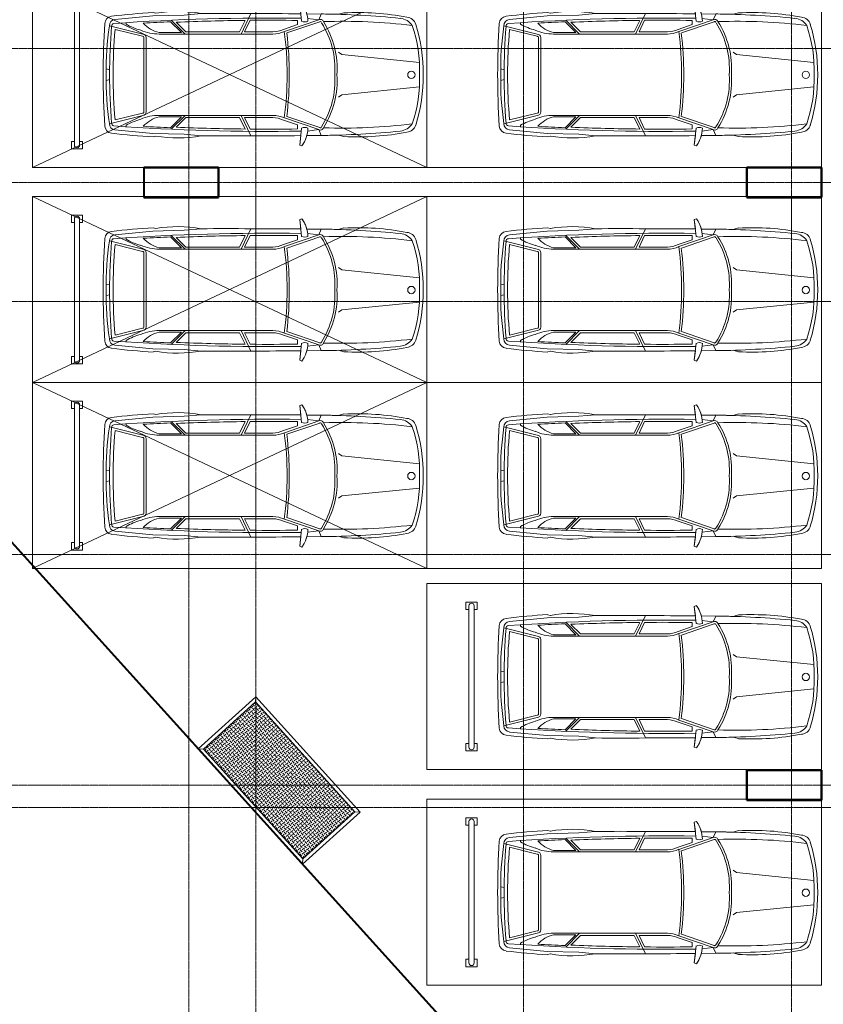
# Model space of a CAD drawing. Header units: millimetres. Extents: x 5617 to 106392, y -10603 to 59260.
# Tile 13 of 44: x 54306 to 65103, y 27054 to 40288. Entities that reach past the tile are written whole.
import ezdxf

# ---------------------------------------------------------------- set-up
doc = ezdxf.new("R2010")
doc.units = ezdxf.units.MM
doc.linetypes.add('ADSK_Линия сетки', pattern=[25, 20, -2.5, 0, -2.5])
doc.linetypes.add('Линия сетки', pattern=[25, 20, -2.5, 0, -2.5])
for name, color, linetype, lineweight in [('Каркас несущий', 7, 'Continuous', 18), ('Окна', 7, 'Continuous', 18), ('Оси', 7, 'Continuous', 9), ('Парковка', 7, 'Continuous', 18), ('Перекрытия', 7, 'Continuous', 18), ('Стены разрез', 7, 'Continuous', 40), ('Элементы узлов', 7, 'Continuous', 18)]:
    doc.layers.add(name, color=color, linetype=linetype, lineweight=lineweight)

# ---------------------------------------------------------------- blocks, each defined once
blk = doc.blocks.new('105_Приямок_C крышкой - 1000х2000-4589797-МКСС_LB02_-11_400__Кабельные конструкции_Лотки_3')
at = {"layer": 'Каркас несущий', "lineweight": 9, "true_color": 0xe4e4e4}
h = blk.add_hatch(dxfattribs=at)
h.set_pattern_fill('FP_3', color=254, style=0, pattern_type=2)
h.set_pattern_definition([(180, (-42.23, -380), (5e-14, 400), [40, -360]), (180, (-122.23, -380), (5e-14, 400), [40, -360]), (180, (-202.23, -380), (5e-14, 400), [40, -360]), (180, (-282.23, -380), (5e-14, 400), [40, -360]), (180, (-362.23, -380), (5e-14, 400), [37.766, -362.234]), (270, (-100, -360), (400, 2e-14), [40, -360]), (270, (-180, -360), (400, 2e-14), [40, -360]), (270, (-260, -360), (400, 2e-14), [40, -360]), (270, (-340, -360), (400, 2e-14), [40, -360]), (270, (-20, -360), (400, 2e-14), [40, -360]), (180, (0, -340), (5e-14, 400), [40, -360]), (180, (-80, -340), (5e-14, 400), [40, -360]), (180, (-160, -340), (5e-14, 400), [40, -360]), (180, (-240, -340), (5e-14, 400), [40, -360]), (180, (-320, -340), (5e-14, 400), [40, -360]), (270, (-57.77, -320), (400, 2e-14), [40, -360]), (270, (-137.77, -320), (400, 2e-14), [40, -360]), (270, (-217.77, -320), (400, 2e-14), [40, -360]), (270, (-297.77, -320), (400, 2e-14), [40, -360]), (270, (-377.77, -320), (400, 2e-14), [40, -360]), (180, (-42.23, -300), (5e-14, 400), [40, -360]), (180, (-122.23, -300), (5e-14, 400), [40, -360]), (180, (-202.23, -300), (5e-14, 400), [40, -360]), (180, (-282.23, -300), (5e-14, 400), [40, -360]), (180, (-362.23, -300), (5e-14, 400), [37.77, -362.23]), (270, (-100, -280), (400, 2e-14), [40, -360]), (270, (-180, -280), (400, 2e-14), [40, -360]), (270, (-260, -280), (400, 2e-14), [40, -360]), (270, (-340, -280), (400, 2e-14), [40, -360]), (270, (-20, -280), (400, 2e-14), [40, -360]), (180, (0, -260), (5e-14, 400), [40, -360]), (180, (-80, -260), (5e-14, 400), [40, -360]), (180, (-160, -260), (5e-14, 400), [40, -360]), (180, (-240, -260), (5e-14, 400), [40, -360]), (180, (-320, -260), (5e-14, 400), [40, -360]), (270, (-57.77, -240), (400, 2e-14), [40, -360]), (270, (-137.77, -240), (400, 2e-14), [40, -360]), (270, (-217.77, -240), (400, 2e-14), [40, -360]), (270, (-297.77, -240), (400, 2e-14), [40, -360]), (270, (-377.77, -240), (400, 2e-14), [40, -360]), (180, (-42.23, -220), (5e-14, 400), [40, -360]), (180, (-122.23, -220), (5e-14, 400), [40, -360]), (180, (-202.23, -220), (5e-14, 400), [40, -360]), (180, (-282.23, -220), (5e-14, 400), [40, -360]), (180, (-362.23, -220), (5e-14, 400), [37.77, -362.23]), (270, (-100, -200), (400, 2e-14), [40, -360]), (270, (-180, -200), (400, 2e-14), [40, -360]), (270, (-260, -200), (400, 2e-14), [40, -360]), (270, (-340, -200), (400, 2e-14), [40, -360]), (270, (-20, -200), (400, 2e-14), [40, -360]), (180, (0, -180), (5e-14, 400), [40, -360]), (180, (-80, -180), (5e-14, 400), [40, -360]), (180, (-160, -180), (5e-14, 400), [40, -360]), (180, (-240, -180), (5e-14, 400), [40, -360]), (180, (-320, -180), (5e-14, 400), [40, -360]), (270, (-57.77, -160), (400, 2e-14), [40, -360]), (270, (-137.77, -160), (400, 2e-14), [40, -360]), (270, (-217.77, -160), (400, 2e-14), [40, -360]), (270, (-297.77, -160), (400, 2e-14), [40, -360]), (270, (-377.77, -160), (400, 2e-14), [40, -360]), (180, (-42.23, -140), (5e-14, 400), [40, -360]), (180, (-122.23, -140), (5e-14, 400), [40, -360]), (180, (-202.23, -140), (5e-14, 400), [40, -360]), (180, (-282.23, -140), (5e-14, 400), [40, -360]), (180, (-362.23, -140), (5e-14, 400), [37.77, -362.23]), (270, (-100, -120), (400, 2e-14), [40, -360]), (270, (-180, -120), (400, 2e-14), [40, -360]), (270, (-260, -120), (400, 2e-14), [40, -360]), (270, (-340, -120), (400, 2e-14), [40, -360]), (270, (-20, -120), (400, 2e-14), [40, -360]), (180, (0, -100), (5e-14, 400), [40, -360]), (180, (-80, -100), (5e-14, 400), [40, -360]), (180, (-160, -100), (5e-14, 400), [40, -360]), (180, (-240, -100), (5e-14, 400), [40, -360]), (180, (-320, -100), (5e-14, 400), [40, -360]), (270, (-57.77, -80), (400, 2e-14), [40, -360]), (270, (-137.77, -80), (400, 2e-14), [40, -360]), (270, (-217.77, -80), (400, 2e-14), [40, -360]), (270, (-297.77, -80), (400, 2e-14), [40, -360]), (270, (-377.77, -80), (400, 2e-14), [40, -360]), (180, (-42.23, -60), (5e-14, 400), [40, -360]), (180, (-122.23, -60), (5e-14, 400), [40, -360]), (180, (-202.23, -60), (5e-14, 400), [40, -360]), (180, (-282.23, -60), (5e-14, 400), [40, -360]), (180, (-362.23, -60), (5e-14, 400), [37.77, -362.23]), (270, (-100, -40), (400, 2e-14), [40, -360]), (270, (-180, -40), (400, 2e-14), [40, -360]), (270, (-260, -40), (400, 2e-14), [40, -360]), (270, (-340, -40), (400, 2e-14), [40, -360]), (270, (-20, -40), (400, 2e-14), [40, -360]), (180, (0, -20), (5e-14, 400), [40, -360]), (180, (-80, -20), (5e-14, 400), [40, -360]), (180, (-160, -20), (5e-14, 400), [40, -360]), (180, (-240, -20), (5e-14, 400), [40, -360]), (180, (-320, -20), (5e-14, 400), [40, -360]), (270, (-57.77, 0), (400, 2e-14), [40, -360]), (270, (-137.77, 0), (400, 2e-14), [40, -360]), (270, (-217.77, 0), (400, 2e-14), [40, -360]), (270, (-297.77, 0), (400, 2e-14), [40, -360]), (270, (-377.77, 0), (400, 2e-14), [40, -360])])
h.paths.add_polyline_path([(995, -472.5), (995, 472.5), (-995, 472.5), (-995, -472.5)])
at = {"layer": 'Каркас несущий', "color": 254, "true_color": 0xcccccc}
for p, q in [((-995, 472.5), (-1045, 522.5)), ((995, 472.5), (1045, 522.5)), ((-995, -472.5), (-1043, -520.5)), ((995, -472.5), (1043, -520.5))]:
    blk.add_line(p, q, dxfattribs=at)
at = {"layer": 'Каркас несущий', "color": 254, "lineweight": 9, "true_color": 0xcccccc}
for p, q in [((995, 472.5), (-995, 472.5)), ((-995, 472.5), (-995, -472.5)), ((995, -472.5), (995, 472.5)), ((-995, -472.5), (995, -472.5))]:
    blk.add_line(p, q, dxfattribs=at)
at = {"layer": 'Окна', "color": 254, "true_color": 0xcccccc}
for p, q in [((-1045, -520.5), (-1045, 522.5)), ((-1045, 522.5), (1045, 522.5)), ((995, 472.5), (-995, 472.5)), ((-995, 472.5), (-995, -472.5)), ((995, 472.5), (995, -472.5)), ((1045, 522.5), (1045, -520.5)), ((-995, -472.5), (995, -472.5))]:
    blk.add_line(p, q, dxfattribs=at)
blk = doc.blocks.new('199_Парковочные места 3 класса и МГН - Средний класс-5604848-МКСС_LB02_-11_400__Кабельные конструкции_Лотки_3')
at = {"layer": 'Парковка', "color": 254, "true_color": 0xcccccc}
for p, q in [((0, -5300), (0, 0)), ((0, 0), (2500, 0)), ((2500, 0), (2500, -5300)), ((2500, -5300), (0, -5300))]:
    blk.add_line(p, q, dxfattribs=at)
at = {"layer": 'Элементы узлов', "color": 254, "true_color": 0xcccccc}
for p, q in [((984, -1142), (1090, -99)), ((1524, -1142), (1418, -99)), ((422, -1114), (442, -1185)), ((422, -1114), (442, -1185)), ((953, -1186), (984, -1142)), ((1555, -1186), (1524, -1142)), ((2085, -1114), (2065, -1185)), ((2065, -1185), (2085, -1114)), ((436, -1612), (438, -1418)), ((438, -1418), (436, -1612)), ((515, -1453), (438, -1418)), ((515, -1453), (497, -1605)), ((515, -1453), (673, -1914)), ((543, -1440), (693, -1881)), ((1965, -1440), (1814, -1881)), ((1992, -1453), (1835, -1914)), ((1992, -1453), (2070, -1418)), ((1992, -1453), (2011, -1605)), ((2072, -1612), (2070, -1418)), ((2072, -1612), (2070, -1418)), ((298, -1678), (308, -1707)), ((298, -1678), (308, -1707)), ((308, -1707), (536, -1683)), ((308, -1707), (435, -1693)), ((2200, -1707), (1972, -1683)), ((2072, -1693), (2200, -1707)), ((2210, -1678), (2200, -1707)), ((2200, -1707), (2210, -1678)), ((580, -1736), (525, -1736)), ((580, -1736), (645, -1925)), ((1927, -1736), (1863, -1925)), ((1927, -1736), (1983, -1736)), ((678, -2069), (678, -2449)), ((708, -2069), (708, -3598)), ((1800, -2069), (1800, -3598)), ((1830, -2069), (1830, -2449)), ((708, -2497), (432, -2363)), ((678, -2449), (523, -2374)), ((1800, -2497), (2076, -2363)), ((1830, -2449), (1984, -2374)), ((678, -2516), (524, -2441)), ((1830, -2516), (1984, -2441)), ((678, -2516), (678, -3237)), ((1830, -2516), (1830, -3237)), ((453, -3260), (432, -3033)), ((2054, -3260), (2076, -3033)), ((463, -3682), (453, -3260)), ((708, -3249), (522, -3435)), ((688, -3297), (542, -3443)), ((678, -3237), (549, -3366)), ((688, -3297), (688, -3598)), ((1800, -3249), (1986, -3435)), ((1820, -3297), (1820, -3598)), ((1820, -3297), (1966, -3443)), ((1830, -3237), (1959, -3366)), ((2045, -3682), (2054, -3260)), ((419, -3676), (428, -3642)), ((428, -3642), (419, -3676)), ((512, -4192), (463, -3682)), ((1996, -4192), (2045, -3682)), ((2088, -3676), (2079, -3642)), ((2088, -3676), (2079, -3642)), ((708, -3817), (596, -4265)), ((738, -3820), (646, -4189)), ((1254, -3771), (754, -3771)), ((1254, -3801), (754, -3801)), ((1254, -3771), (1754, -3771)), ((1254, -3801), (1754, -3801)), ((1770, -3820), (1862, -4189)), ((1800, -3817), (1912, -4265)), ((574, -4042), (555, -4042)), ((1933, -4042), (1953, -4042)), ((1188, -4261), (1177, -4307)), ((1320, -4261), (1331, -4307))]:
    blk.add_line(p, q, dxfattribs=at)
blk.add_circle((1256, -208), 49.6, dxfattribs=at)
for centre, radius, start, end in [((1254, -2377), 2329, 90.0001, 106.8716), ((1254, -2377), 2329, 90.0001, 106.8716), ((1178, -1869), 1772, 87.5536, 109.2869), ((1254, -2377), 2329, 73.1284, 89.9999), ((1254, -2377), 2329, 73.1284, 89.9999), ((1329, -1869), 1772, 70.7131, 92.4464), ((617, -279), 137, 106.8716, 175.0665), ((617, -279), 137, 106.8716, 175.0665), ((710, -376), 215, 123.1556, 174.2587), ((8358, -1141), 7822, 173.0609, 181.8195), ((1797, -376), 215, 5.7413, 56.8444), ((-5850, -1141), 7822, 358.1805, 6.9391), ((1890, -279), 137, 4.9335, 73.1284), ((1890, -279), 137, 4.9335, 73.1284), ((3991, -937), 3573, 169.195, 182.843), ((3991, -937), 3573, 169.195, 182.843), ((12318, -1543), 11881, 174.2587, 179.4003), ((-9810, -1543), 11881, 0.5997, 5.7413), ((-1483, -937), 3573, 357.157, 10.805), ((-1483, -937), 3573, 357.157, 10.805), ((12318, -1543), 11881, 178.2769, 179.4003), ((-9810, -1543), 11881, 0.5997, 1.7231), ((1172, -2380), 1175, 86.0181, 122.5623), ((1172, -2380), 1145, 85.9136, 122.5623), ((1335, -2380), 1175, 57.4377, 93.9819), ((1335, -2380), 1145, 57.2304, 94.0864), ((555, -1432), 44.9, 110.1373, 207.9235), ((555, -1432), 14.9, 110.1373, 214.6567), ((1953, -1432), 14.9, 325.3433, 79.1758), ((1953, -1432), 44.9, 332.0765, 69.8627), ((546, -2020), 422, 91.3449, 125.9666), ((546, -2020), 422, 105.0802, 125.9666), ((122295, -2694), 121864, 179.52958, 180.15962), ((122295, -2694), 121864, 179.52958, 180.15962), ((30000, -2118), 29508, 179.1634, 184.0543), ((444, -1640), 101, 335.1844, 24.8156), ((-27492, -2118), 29508, 355.9457, 0.8366), ((2064, -1640), 101, 155.1844, 204.8156), ((1962, -2020), 422, 54.0334, 88.6551), ((1962, -2020), 422, 54.0334, 74.9198), ((-119787, -2694), 121864, 359.84038, 0.47042), ((-119787, -2694), 121864, 359.84038, 0.47042), ((30000, -2118), 29478, 179.2582, 180.4979), ((1254, -6445), 4597, 82.9964, 97.0033), ((-27492, -2118), 29478, 359.5021, 0.7418), ((308, -2078), 370, 1.3171, 24.386), ((1254, -6445), 4567, 82.6909, 97.3089), ((308, -2078), 400, 1.2667, 24.1731), ((2200, -2078), 400, 155.8269, 178.7333), ((2200, -2078), 370, 155.614, 178.6829), ((30000, -2118), 29478, 180.6284, 182.4261), ((-27492, -2118), 29478, 357.5739, 359.3716), ((2198, -3346), 1794, 169.9492, 189.4665), ((2198, -3346), 1794, 169.9492, 189.4665), ((310, -3346), 1794, 350.5335, 10.0508), ((310, -3346), 1794, 350.5335, 10.0508), ((30000, -2118), 29488, 182.5757, 183.2896), ((-27492, -2118), 29488, 356.7104, 357.4243), ((9206, -3182), 8801, 183.2167, 186.8835), ((9206, -3182), 8801, 183.2167, 186.8835), ((270, -3492), 431, 312.4417, 345.7397), ((104, -3598), 603, 335.9999, 0.0001), ((2403, -3598), 603, 179.9999, 204.0001), ((2238, -3492), 431, 194.2603, 227.5583), ((-6698, -3182), 8801, 353.1165, 356.7833), ((-6698, -3182), 8801, 353.1165, 356.7833), ((754, -3817), 46.1, 90, 180), ((754, -3817), 16.1, 90, 189.7873), ((1754, -3817), 46.1, 0, 90), ((1754, -3817), 16.1, 350.2127, 90), ((-103, -3648), 783, 329.8554, 345.5814), ((2611, -3648), 783, 194.4186, 210.1446), ((593, -4184), 81.1, 185.6929, 272.4229), ((600, -4202), 33.8, 184.0543, 277.095), ((1254, 2689), 6905, 264.9489, 275.0511), ((1908, -4202), 33.8, 262.905, 355.9457), ((1915, -4184), 81.1, 267.5771, 354.3071), ((571, -4224), 103, 186.8835, 266.3593), ((571, -4224), 103, 186.8835, 266.3593), ((1250, 6442), 10791, 266.3593, 270.0213), ((1250, 6442), 10791, 266.3593, 270.0213), ((1185, -180), 4128, 261.7908, 270.9499), ((1254, 3792), 8054, 265.3719, 274.6281), ((1322, -180), 4128, 269.0501, 278.2092), ((1258, 6442), 10791, 269.9787, 273.6407), ((1258, 6442), 10791, 269.9787, 273.6407), ((1937, -4224), 103, 273.6407, 353.1165), ((1937, -4224), 103, 273.6407, 353.1165)]:
    blk.add_arc(centre, radius, start, end, dxfattribs=at)
blk = doc.blocks.new('199_Парковочные места 3 класса и МГН - Средний класс-5604846-МКСС_LB02_-11_400__Кабельные конструкции_Лотки_3')
at = {"layer": 'Парковка', "color": 254, "true_color": 0xcccccc}
for p, q in [((0, -5300), (0, 0)), ((0, 0), (2500, 0)), ((2500, 0), (2500, -5300)), ((250, -4625), (250, -4775)), ((250, -4625), (350, -4625)), ((350, -4625), (350, -4665)), ((2150, -4625), (2150, -4665)), ((2150, -4625), (2250, -4625)), ((2250, -4625), (2250, -4775)), ((300, -4665), (2200, -4665)), ((300, -4735), (2200, -4735)), ((350, -4735), (350, -4775)), ((2150, -4735), (2150, -4775)), ((250, -4775), (350, -4775)), ((2150, -4775), (2250, -4775)), ((2500, -5300), (0, -5300))]:
    blk.add_line(p, q, dxfattribs=at)
for centre, start, end in [((300, -4700), 90, 270), ((2200, -4700), 270, 90)]:
    blk.add_arc(centre, 35, start, end, dxfattribs=at)
at = {"layer": 'Элементы узлов', "color": 254, "true_color": 0xcccccc}
for p, q in [((984, -1142), (1090, -99)), ((1524, -1142), (1418, -99)), ((422, -1114), (442, -1185)), ((422, -1114), (442, -1185)), ((953, -1186), (984, -1142)), ((1555, -1186), (1524, -1142)), ((2085, -1114), (2065, -1185)), ((2065, -1185), (2085, -1114)), ((436, -1612), (438, -1418)), ((438, -1418), (436, -1612)), ((515, -1453), (438, -1418)), ((515, -1453), (497, -1605)), ((515, -1453), (673, -1914)), ((543, -1440), (693, -1881)), ((1965, -1440), (1814, -1881)), ((1992, -1453), (1835, -1914)), ((1992, -1453), (2070, -1418)), ((1992, -1453), (2011, -1605)), ((2072, -1612), (2070, -1418)), ((2072, -1612), (2070, -1418)), ((298, -1678), (308, -1707)), ((298, -1678), (308, -1707)), ((308, -1707), (536, -1683)), ((308, -1707), (435, -1693)), ((2200, -1707), (1972, -1683)), ((2072, -1693), (2200, -1707)), ((2210, -1678), (2200, -1707)), ((2200, -1707), (2210, -1678)), ((580, -1736), (525, -1736)), ((580, -1736), (645, -1925)), ((1927, -1736), (1863, -1925)), ((1927, -1736), (1983, -1736)), ((678, -2069), (678, -2449)), ((708, -2069), (708, -3598)), ((1800, -2069), (1800, -3598)), ((1830, -2069), (1830, -2449)), ((708, -2497), (432, -2363)), ((678, -2449), (523, -2374)), ((1800, -2497), (2076, -2363)), ((1830, -2449), (1984, -2374)), ((678, -2516), (524, -2441)), ((1830, -2516), (1984, -2441)), ((678, -2516), (678, -3237)), ((1830, -2516), (1830, -3237)), ((453, -3260), (432, -3033)), ((2054, -3260), (2076, -3033)), ((463, -3682), (453, -3260)), ((708, -3249), (522, -3435)), ((688, -3297), (542, -3443)), ((678, -3237), (549, -3366)), ((688, -3297), (688, -3598)), ((1800, -3249), (1986, -3435)), ((1820, -3297), (1820, -3598)), ((1820, -3297), (1966, -3443)), ((1830, -3237), (1959, -3366)), ((2045, -3682), (2054, -3260)), ((419, -3676), (428, -3642)), ((428, -3642), (419, -3676)), ((512, -4192), (463, -3682)), ((1996, -4192), (2045, -3682)), ((2088, -3676), (2079, -3642)), ((2088, -3676), (2079, -3642)), ((708, -3817), (596, -4265)), ((738, -3820), (646, -4189)), ((1254, -3771), (754, -3771)), ((1254, -3801), (754, -3801)), ((1254, -3771), (1754, -3771)), ((1254, -3801), (1754, -3801)), ((1770, -3820), (1862, -4189)), ((1800, -3817), (1912, -4265)), ((574, -4042), (555, -4042)), ((1933, -4042), (1953, -4042)), ((1188, -4261), (1177, -4307)), ((1320, -4261), (1331, -4307))]:
    blk.add_line(p, q, dxfattribs=at)
blk.add_circle((1256, -208), 49.6, dxfattribs=at)
for centre, radius, start, end in [((1254, -2377), 2329, 90.0001, 106.8716), ((1254, -2377), 2329, 90.0001, 106.8716), ((1178, -1869), 1772, 87.5536, 109.2869), ((1254, -2377), 2329, 73.1284, 89.9999), ((1254, -2377), 2329, 73.1284, 89.9999), ((1329, -1869), 1772, 70.7131, 92.4464), ((617, -279), 137, 106.8716, 175.0665), ((617, -279), 137, 106.8716, 175.0665), ((710, -376), 215, 123.1556, 174.2587), ((8358, -1141), 7822, 173.0609, 181.8195), ((1797, -376), 215, 5.7413, 56.8444), ((-5850, -1141), 7822, 358.1805, 6.9391), ((1890, -279), 137, 4.9335, 73.1284), ((1890, -279), 137, 4.9335, 73.1284), ((3991, -937), 3573, 169.195, 182.843), ((3991, -937), 3573, 169.195, 182.843), ((12318, -1543), 11881, 174.2587, 179.4003), ((-9810, -1543), 11881, 0.5997, 5.7413), ((-1483, -937), 3573, 357.157, 10.805), ((-1483, -937), 3573, 357.157, 10.805), ((12318, -1543), 11881, 178.2769, 179.4003), ((-9810, -1543), 11881, 0.5997, 1.7231), ((1172, -2380), 1175, 86.0181, 122.5623), ((1172, -2380), 1145, 85.9136, 122.5623), ((1335, -2380), 1175, 57.4377, 93.9819), ((1335, -2380), 1145, 57.2304, 94.0864), ((555, -1432), 44.9, 110.1373, 207.9235), ((555, -1432), 14.9, 110.1373, 214.6567), ((1953, -1432), 14.9, 325.3433, 79.1758), ((1953, -1432), 44.9, 332.0765, 69.8627), ((546, -2020), 422, 91.3449, 125.9666), ((546, -2020), 422, 105.0802, 125.9666), ((122295, -2694), 121864, 179.52958, 180.15962), ((122295, -2694), 121864, 179.52958, 180.15962), ((30000, -2118), 29508, 179.1634, 184.0543), ((444, -1640), 101, 335.1844, 24.8156), ((-27492, -2118), 29508, 355.9457, 0.8366), ((2064, -1640), 101, 155.1844, 204.8156), ((1962, -2020), 422, 54.0334, 88.6551), ((1962, -2020), 422, 54.0334, 74.9198), ((-119787, -2694), 121864, 359.84038, 0.47042), ((-119787, -2694), 121864, 359.84038, 0.47042), ((30000, -2118), 29478, 179.2582, 180.4979), ((1254, -6445), 4597, 82.9964, 97.0033), ((-27492, -2118), 29478, 359.5021, 0.7418), ((308, -2078), 370, 1.3171, 24.386), ((1254, -6445), 4567, 82.6909, 97.3089), ((308, -2078), 400, 1.2667, 24.1731), ((2200, -2078), 400, 155.8269, 178.7333), ((2200, -2078), 370, 155.614, 178.6829), ((30000, -2118), 29478, 180.6284, 182.4261), ((-27492, -2118), 29478, 357.5739, 359.3716), ((2198, -3346), 1794, 169.9492, 189.4665), ((2198, -3346), 1794, 169.9492, 189.4665), ((310, -3346), 1794, 350.5335, 10.0508), ((310, -3346), 1794, 350.5335, 10.0508), ((30000, -2118), 29488, 182.5757, 183.2896), ((-27492, -2118), 29488, 356.7104, 357.4243), ((9206, -3182), 8801, 183.2167, 186.8835), ((9206, -3182), 8801, 183.2167, 186.8835), ((270, -3492), 431, 312.4417, 345.7397), ((104, -3598), 603, 335.9999, 0.0001), ((2403, -3598), 603, 179.9999, 204.0001), ((2238, -3492), 431, 194.2603, 227.5583), ((-6698, -3182), 8801, 353.1165, 356.7833), ((-6698, -3182), 8801, 353.1165, 356.7833), ((754, -3817), 46.1, 90, 180), ((754, -3817), 16.1, 90, 189.7873), ((1754, -3817), 46.1, 0, 90), ((1754, -3817), 16.1, 350.2127, 90), ((-103, -3648), 783, 329.8554, 345.5814), ((2611, -3648), 783, 194.4186, 210.1446), ((593, -4184), 81.1, 185.6929, 272.4229), ((600, -4202), 33.8, 184.0543, 277.095), ((1254, 2689), 6905, 264.9489, 275.0511), ((1908, -4202), 33.8, 262.905, 355.9457), ((1915, -4184), 81.1, 267.5771, 354.3071), ((571, -4224), 103, 186.8835, 266.3593), ((571, -4224), 103, 186.8835, 266.3593), ((1250, 6442), 10791, 266.3593, 270.0213), ((1250, 6442), 10791, 266.3593, 270.0213), ((1185, -180), 4128, 261.7908, 270.9499), ((1254, 3792), 8054, 265.3719, 274.6281), ((1322, -180), 4128, 269.0501, 278.2092), ((1258, 6442), 10791, 269.9787, 273.6407), ((1258, 6442), 10791, 269.9787, 273.6407), ((1937, -4224), 103, 273.6407, 353.1165), ((1937, -4224), 103, 273.6407, 353.1165)]:
    blk.add_arc(centre, radius, start, end, dxfattribs=at)
blk = doc.blocks.new('199_Парковочные места 3 класса и МГН - Средний класс-5604847-МКСС_LB02_-11_400__Кабельные конструкции_Лотки_3')
at = {"layer": 'Парковка', "color": 254, "true_color": 0xcccccc}
for p, q in [((0, -5300), (2500, 0)), ((0, 0), (2500, -5300)), ((0, -5300), (0, 0)), ((0, 0), (2500, 0)), ((2500, 0), (2500, -5300)), ((250, -4625), (250, -4775)), ((250, -4625), (350, -4625)), ((350, -4625), (350, -4665)), ((2150, -4625), (2150, -4665)), ((2150, -4625), (2250, -4625)), ((2250, -4625), (2250, -4775)), ((300, -4665), (2200, -4665)), ((300, -4735), (2200, -4735)), ((350, -4735), (350, -4775)), ((2150, -4735), (2150, -4775)), ((250, -4775), (350, -4775)), ((2150, -4775), (2250, -4775)), ((2500, -5300), (0, -5300))]:
    blk.add_line(p, q, dxfattribs=at)
for centre, start, end in [((300, -4700), 90, 270), ((2200, -4700), 270, 90)]:
    blk.add_arc(centre, 35, start, end, dxfattribs=at)
at = {"layer": 'Элементы узлов', "color": 254, "true_color": 0xcccccc}
for p, q in [((984, -1142), (1090, -99)), ((1524, -1142), (1418, -99)), ((422, -1114), (442, -1185)), ((422, -1114), (442, -1185)), ((953, -1186), (984, -1142)), ((1555, -1186), (1524, -1142)), ((2085, -1114), (2065, -1185)), ((2065, -1185), (2085, -1114)), ((436, -1612), (438, -1418)), ((438, -1418), (436, -1612)), ((515, -1453), (438, -1418)), ((515, -1453), (497, -1605)), ((515, -1453), (673, -1914)), ((543, -1440), (693, -1881)), ((1965, -1440), (1814, -1881)), ((1992, -1453), (1835, -1914)), ((1992, -1453), (2070, -1418)), ((1992, -1453), (2011, -1605)), ((2072, -1612), (2070, -1418)), ((2072, -1612), (2070, -1418)), ((298, -1678), (308, -1707)), ((298, -1678), (308, -1707)), ((308, -1707), (536, -1683)), ((308, -1707), (435, -1693)), ((2200, -1707), (1972, -1683)), ((2072, -1693), (2200, -1707)), ((2210, -1678), (2200, -1707)), ((2200, -1707), (2210, -1678)), ((580, -1736), (525, -1736)), ((580, -1736), (645, -1925)), ((1927, -1736), (1863, -1925)), ((1927, -1736), (1983, -1736)), ((678, -2069), (678, -2449)), ((708, -2069), (708, -3598)), ((1800, -2069), (1800, -3598)), ((1830, -2069), (1830, -2449)), ((708, -2497), (432, -2363)), ((678, -2449), (523, -2374)), ((1800, -2497), (2076, -2363)), ((1830, -2449), (1984, -2374)), ((678, -2516), (524, -2441)), ((1830, -2516), (1984, -2441)), ((678, -2516), (678, -3237)), ((1830, -2516), (1830, -3237)), ((453, -3260), (432, -3033)), ((2054, -3260), (2076, -3033)), ((463, -3682), (453, -3260)), ((708, -3249), (522, -3435)), ((688, -3297), (542, -3443)), ((678, -3237), (549, -3366)), ((688, -3297), (688, -3598)), ((1800, -3249), (1986, -3435)), ((1820, -3297), (1820, -3598)), ((1820, -3297), (1966, -3443)), ((1830, -3237), (1959, -3366)), ((2045, -3682), (2054, -3260)), ((419, -3676), (428, -3642)), ((428, -3642), (419, -3676)), ((512, -4192), (463, -3682)), ((1996, -4192), (2045, -3682)), ((2088, -3676), (2079, -3642)), ((2088, -3676), (2079, -3642)), ((708, -3817), (596, -4265)), ((738, -3820), (646, -4189)), ((1254, -3771), (754, -3771)), ((1254, -3801), (754, -3801)), ((1254, -3771), (1754, -3771)), ((1254, -3801), (1754, -3801)), ((1770, -3820), (1862, -4189)), ((1800, -3817), (1912, -4265)), ((574, -4042), (555, -4042)), ((1933, -4042), (1953, -4042)), ((1188, -4261), (1177, -4307)), ((1320, -4261), (1331, -4307))]:
    blk.add_line(p, q, dxfattribs=at)
blk.add_circle((1256, -208), 49.6, dxfattribs=at)
for centre, radius, start, end in [((1254, -2377), 2329, 90.0001, 106.8716), ((1254, -2377), 2329, 90.0001, 106.8716), ((1178, -1869), 1772, 87.5536, 109.2869), ((1254, -2377), 2329, 73.1284, 89.9999), ((1254, -2377), 2329, 73.1284, 89.9999), ((1329, -1869), 1772, 70.7131, 92.4464), ((617, -279), 137, 106.8716, 175.0665), ((617, -279), 137, 106.8716, 175.0665), ((710, -376), 215, 123.1556, 174.2587), ((8358, -1141), 7822, 173.0609, 181.8195), ((1797, -376), 215, 5.7413, 56.8444), ((-5850, -1141), 7822, 358.1805, 6.9391), ((1890, -279), 137, 4.9335, 73.1284), ((1890, -279), 137, 4.9335, 73.1284), ((3991, -937), 3573, 169.195, 182.843), ((3991, -937), 3573, 169.195, 182.843), ((12318, -1543), 11881, 174.2587, 179.4003), ((-9810, -1543), 11881, 0.5997, 5.7413), ((-1483, -937), 3573, 357.157, 10.805), ((-1483, -937), 3573, 357.157, 10.805), ((12318, -1543), 11881, 178.2769, 179.4003), ((-9810, -1543), 11881, 0.5997, 1.7231), ((1172, -2380), 1175, 86.0181, 122.5623), ((1172, -2380), 1145, 85.9136, 122.5623), ((1335, -2380), 1175, 57.4377, 93.9819), ((1335, -2380), 1145, 57.2304, 94.0864), ((555, -1432), 44.9, 110.1373, 207.9235), ((555, -1432), 14.9, 110.1373, 214.6567), ((1953, -1432), 14.9, 325.3433, 79.1758), ((1953, -1432), 44.9, 332.0765, 69.8627), ((546, -2020), 422, 91.3449, 125.9666), ((546, -2020), 422, 105.0802, 125.9666), ((122295, -2694), 121864, 179.52958, 180.15962), ((122295, -2694), 121864, 179.52958, 180.15962), ((30000, -2118), 29508, 179.1634, 184.0543), ((444, -1640), 101, 335.1844, 24.8156), ((-27492, -2118), 29508, 355.9457, 0.8366), ((2064, -1640), 101, 155.1844, 204.8156), ((1962, -2020), 422, 54.0334, 88.6551), ((1962, -2020), 422, 54.0334, 74.9198), ((-119787, -2694), 121864, 359.84038, 0.47042), ((-119787, -2694), 121864, 359.84038, 0.47042), ((30000, -2118), 29478, 179.2582, 180.4979), ((1254, -6445), 4597, 82.9964, 97.0033), ((-27492, -2118), 29478, 359.5021, 0.7418), ((308, -2078), 370, 1.3171, 24.386), ((1254, -6445), 4567, 82.6909, 97.3089), ((308, -2078), 400, 1.2667, 24.1731), ((2200, -2078), 400, 155.8269, 178.7333), ((2200, -2078), 370, 155.614, 178.6829), ((30000, -2118), 29478, 180.6284, 182.4261), ((-27492, -2118), 29478, 357.5739, 359.3716), ((2198, -3346), 1794, 169.9492, 189.4665), ((2198, -3346), 1794, 169.9492, 189.4665), ((310, -3346), 1794, 350.5335, 10.0508), ((310, -3346), 1794, 350.5335, 10.0508), ((30000, -2118), 29488, 182.5757, 183.2896), ((-27492, -2118), 29488, 356.7104, 357.4243), ((9206, -3182), 8801, 183.2167, 186.8835), ((9206, -3182), 8801, 183.2167, 186.8835), ((270, -3492), 431, 312.4417, 345.7397), ((104, -3598), 603, 335.9999, 0.0001), ((2403, -3598), 603, 179.9999, 204.0001), ((2238, -3492), 431, 194.2603, 227.5583), ((-6698, -3182), 8801, 353.1165, 356.7833), ((-6698, -3182), 8801, 353.1165, 356.7833), ((754, -3817), 46.1, 90, 180), ((754, -3817), 16.1, 90, 189.7873), ((1754, -3817), 46.1, 0, 90), ((1754, -3817), 16.1, 350.2127, 90), ((-103, -3648), 783, 329.8554, 345.5814), ((2611, -3648), 783, 194.4186, 210.1446), ((593, -4184), 81.1, 185.6929, 272.4229), ((600, -4202), 33.8, 184.0543, 277.095), ((1254, 2689), 6905, 264.9489, 275.0511), ((1908, -4202), 33.8, 262.905, 355.9457), ((1915, -4184), 81.1, 267.5771, 354.3071), ((571, -4224), 103, 186.8835, 266.3593), ((571, -4224), 103, 186.8835, 266.3593), ((1250, 6442), 10791, 266.3593, 270.0213), ((1250, 6442), 10791, 266.3593, 270.0213), ((1185, -180), 4128, 261.7908, 270.9499), ((1254, 3792), 8054, 265.3719, 274.6281), ((1322, -180), 4128, 269.0501, 278.2092), ((1258, 6442), 10791, 269.9787, 273.6407), ((1258, 6442), 10791, 269.9787, 273.6407), ((1937, -4224), 103, 273.6407, 353.1165), ((1937, -4224), 103, 273.6407, 353.1165)]:
    blk.add_arc(centre, radius, start, end, dxfattribs=at)
blk = doc.blocks.new('199_Парковочные места 3 класса и МГН - Средний класс-V14-МКСС_LB02_-11_400__Кабельные конструкции_Лотки_3')
at = {"layer": 'Парковка', "color": 254, "true_color": 0xcccccc}
for p, q in [((0, -5300), (2500, 0)), ((0, 0), (2486, -5270)), ((0, -5300), (0, 0)), ((0, 0), (2500, 0)), ((2500, 0), (2500, -5258)), ((250, -4625), (250, -4775)), ((250, -4625), (350, -4625)), ((350, -4625), (350, -4665)), ((2150, -4625), (2150, -4665)), ((2150, -4625), (2250, -4625)), ((2250, -4625), (2250, -4775)), ((300, -4665), (2200, -4665)), ((300, -4735), (2200, -4735)), ((350, -4735), (350, -4775)), ((2150, -4735), (2150, -4775)), ((250, -4775), (350, -4775)), ((2150, -4775), (2250, -4775)), ((2487, -5272), (2500, -5300)), ((2500, -5260), (2500, -5300)), ((2453, -5300), (0, -5300)), ((2500, -5300), (2456, -5300))]:
    blk.add_line(p, q, dxfattribs=at)
for centre, start, end in [((300, -4700), 90, 270), ((2200, -4700), 270, 90)]:
    blk.add_arc(centre, 35, start, end, dxfattribs=at)
at = {"layer": 'Элементы узлов', "color": 254, "true_color": 0xcccccc}
for p, q in [((984, -1142), (1090, -99)), ((1524, -1142), (1418, -99)), ((422, -1114), (442, -1185)), ((422, -1114), (442, -1185)), ((953, -1186), (984, -1142)), ((1555, -1186), (1524, -1142)), ((2085, -1114), (2065, -1185)), ((2065, -1185), (2085, -1114)), ((436, -1612), (438, -1418)), ((438, -1418), (436, -1612)), ((515, -1453), (438, -1418)), ((515, -1453), (497, -1605)), ((515, -1453), (673, -1914)), ((543, -1440), (693, -1881)), ((1965, -1440), (1814, -1881)), ((1992, -1453), (1835, -1914)), ((1992, -1453), (2070, -1418)), ((1992, -1453), (2011, -1605)), ((2072, -1612), (2070, -1418)), ((2072, -1612), (2070, -1418)), ((298, -1678), (308, -1707)), ((298, -1678), (308, -1707)), ((308, -1707), (536, -1683)), ((308, -1707), (435, -1693)), ((2200, -1707), (1972, -1683)), ((2072, -1693), (2200, -1707)), ((2210, -1678), (2200, -1707)), ((2200, -1707), (2210, -1678)), ((580, -1736), (525, -1736)), ((580, -1736), (645, -1925)), ((1927, -1736), (1863, -1925)), ((1927, -1736), (1983, -1736)), ((678, -2069), (678, -2449)), ((708, -2069), (708, -3598)), ((1800, -2069), (1800, -3598)), ((1830, -2069), (1830, -2449)), ((708, -2497), (432, -2363)), ((678, -2449), (523, -2374)), ((1800, -2497), (2076, -2363)), ((1830, -2449), (1984, -2374)), ((678, -2516), (524, -2441)), ((1830, -2516), (1984, -2441)), ((678, -2516), (678, -3237)), ((1830, -2516), (1830, -3237)), ((453, -3260), (432, -3033)), ((2054, -3260), (2076, -3033)), ((463, -3682), (453, -3260)), ((708, -3249), (522, -3435)), ((688, -3297), (542, -3443)), ((678, -3237), (549, -3366)), ((688, -3297), (688, -3598)), ((1800, -3249), (1986, -3435)), ((1820, -3297), (1820, -3598)), ((1820, -3297), (1966, -3443)), ((1830, -3237), (1959, -3366)), ((2045, -3682), (2054, -3260)), ((419, -3676), (428, -3642)), ((428, -3642), (419, -3676)), ((512, -4192), (463, -3682)), ((1996, -4192), (2045, -3682)), ((2088, -3676), (2079, -3642)), ((2088, -3676), (2079, -3642)), ((708, -3817), (596, -4265)), ((738, -3820), (646, -4189)), ((1254, -3771), (754, -3771)), ((1254, -3801), (754, -3801)), ((1254, -3771), (1754, -3771)), ((1254, -3801), (1754, -3801)), ((1770, -3820), (1862, -4189)), ((1800, -3817), (1912, -4265)), ((574, -4042), (555, -4042)), ((1933, -4042), (1953, -4042)), ((1188, -4261), (1177, -4307)), ((1320, -4261), (1331, -4307))]:
    blk.add_line(p, q, dxfattribs=at)
blk.add_circle((1256, -208), 49.6, dxfattribs=at)
for centre, radius, start, end in [((1254, -2377), 2329, 90.0001, 106.8716), ((1254, -2377), 2329, 90.0001, 106.8716), ((1178, -1869), 1772, 87.5536, 109.2869), ((1254, -2377), 2329, 73.1284, 89.9999), ((1254, -2377), 2329, 73.1284, 89.9999), ((1329, -1869), 1772, 70.7131, 92.4464), ((617, -279), 137, 106.8716, 175.0665), ((617, -279), 137, 106.8716, 175.0665), ((710, -376), 215, 123.1556, 174.2587), ((8358, -1141), 7822, 173.0609, 181.8195), ((1797, -376), 215, 5.7413, 56.8444), ((-5850, -1141), 7822, 358.1805, 6.9391), ((1890, -279), 137, 4.9335, 73.1284), ((1890, -279), 137, 4.9335, 73.1284), ((3991, -937), 3573, 169.195, 182.843), ((3991, -937), 3573, 169.195, 182.843), ((12318, -1543), 11881, 174.2587, 179.4003), ((-9810, -1543), 11881, 0.5997, 5.7413), ((-1483, -937), 3573, 357.157, 10.805), ((-1483, -937), 3573, 357.157, 10.805), ((12318, -1543), 11881, 178.2769, 179.4003), ((-9810, -1543), 11881, 0.5997, 1.7231), ((1172, -2380), 1175, 86.0181, 122.5623), ((1172, -2380), 1145, 85.9136, 122.5623), ((1335, -2380), 1175, 57.4377, 93.9819), ((1335, -2380), 1145, 57.2304, 94.0864), ((555, -1432), 44.9, 110.1373, 207.9235), ((555, -1432), 14.9, 110.1373, 214.6567), ((1953, -1432), 14.9, 325.3433, 79.1758), ((1953, -1432), 44.9, 332.0765, 69.8627), ((546, -2020), 422, 91.3449, 125.9666), ((546, -2020), 422, 105.0802, 125.9666), ((122295, -2694), 121864, 179.52958, 180.15962), ((122295, -2694), 121864, 179.52958, 180.15962), ((30000, -2118), 29508, 179.1634, 184.0543), ((444, -1640), 101, 335.1844, 24.8156), ((-27492, -2118), 29508, 355.9457, 0.8366), ((2064, -1640), 101, 155.1844, 204.8156), ((1962, -2020), 422, 54.0334, 88.6551), ((1962, -2020), 422, 54.0334, 74.9198), ((-119787, -2694), 121864, 359.84038, 0.47042), ((-119787, -2694), 121864, 359.84038, 0.47042), ((30000, -2118), 29478, 179.2582, 180.4979), ((1254, -6445), 4597, 82.9964, 97.0033), ((-27492, -2118), 29478, 359.5021, 0.7418), ((308, -2078), 370, 1.3171, 24.386), ((1254, -6445), 4567, 82.6909, 97.3089), ((308, -2078), 400, 1.2667, 24.1731), ((2200, -2078), 400, 155.8269, 178.7333), ((2200, -2078), 370, 155.614, 178.6829), ((30000, -2118), 29478, 180.6284, 182.4261), ((-27492, -2118), 29478, 357.5739, 359.3716), ((2198, -3346), 1794, 169.9492, 189.4665), ((2198, -3346), 1794, 169.9492, 189.4665), ((310, -3346), 1794, 350.5335, 10.0508), ((310, -3346), 1794, 350.5335, 10.0508), ((30000, -2118), 29488, 182.5757, 183.2896), ((-27492, -2118), 29488, 356.7104, 357.4243), ((9206, -3182), 8801, 183.2167, 186.8835), ((9206, -3182), 8801, 183.2167, 186.8835), ((270, -3492), 431, 312.4417, 345.7397), ((104, -3598), 603, 335.9999, 0.0001), ((2403, -3598), 603, 179.9999, 204.0001), ((2238, -3492), 431, 194.2603, 227.5583), ((-6698, -3182), 8801, 353.1165, 356.7833), ((-6698, -3182), 8801, 353.1165, 356.7833), ((754, -3817), 46.1, 90, 180), ((754, -3817), 16.1, 90, 189.7873), ((1754, -3817), 46.1, 0, 90), ((1754, -3817), 16.1, 350.2127, 90), ((-103, -3648), 783, 329.8554, 345.5814), ((2611, -3648), 783, 194.4186, 210.1446), ((593, -4184), 81.1, 185.6929, 272.4229), ((600, -4202), 33.8, 184.0543, 277.095), ((1254, 2689), 6905, 264.9489, 275.0511), ((1908, -4202), 33.8, 262.905, 355.9457), ((1915, -4184), 81.1, 267.5771, 354.3071), ((571, -4224), 103, 186.8835, 266.3593), ((571, -4224), 103, 186.8835, 266.3593), ((1250, 6442), 10791, 266.3593, 270.0213), ((1250, 6442), 10791, 266.3593, 270.0213), ((1185, -180), 4128, 261.7908, 270.9499), ((1254, 3792), 8054, 265.3719, 274.6281), ((1322, -180), 4128, 269.0501, 278.2092), ((1258, 6442), 10791, 269.9787, 273.6407), ((1258, 6442), 10791, 269.9787, 273.6407), ((1937, -4224), 103, 273.6407, 353.1165), ((1937, -4224), 103, 273.6407, 353.1165)]:
    blk.add_arc(centre, radius, start, end, dxfattribs=at)
blk = doc.blocks.new('135_SLK_GD_AR_rvt-1-МКСС_LB02_-11_400__Кабельные конструкции_Лотки_3')
at = {"layer": 'Перекрытия', "color": 254, "true_color": 0xcccccc}
for p, q in [((41650, 38300), (42650, 38300)), ((41650, 37900), (41650, 38300)), ((42650, 38300), (42650, 37900)), ((49750, 38300), (50750, 38300)), ((49750, 37900), (49750, 38300)), ((50750, 38300), (50750, 37900)), ((42650, 37900), (41650, 37900)), ((50750, 37900), (49750, 37900)), ((49750, 30200), (50750, 30200)), ((49750, 29800), (49750, 30200)), ((50750, 30200), (50750, 29800)), ((50750, 29800), (49750, 29800))]:
    blk.add_line(p, q, dxfattribs=at)
at = {"layer": 'Стены разрез', "color": 254, "true_color": 0xcccccc}
for p, q in [((41650, 38302), (41648, 38302)), ((41648, 38302), (41648, 37898)), ((42652, 38302), (41650, 38302)), ((41650, 37900), (41650, 38300)), ((41650, 38300), (42650, 38300)), ((42650, 38300), (42650, 37900)), ((42652, 38300), (42652, 38302)), ((42652, 37898), (42652, 38300)), ((49750, 38302), (49748, 38302)), ((49748, 38302), (49748, 37898)), ((50752, 38302), (49750, 38302)), ((49750, 37900), (49750, 38300)), ((49750, 38300), (50750, 38300)), ((50750, 38300), (50750, 37900)), ((50752, 38300), (50752, 38302)), ((50752, 37898), (50752, 38300)), ((41648, 37898), (41650, 37898)), ((42650, 37900), (41650, 37900)), ((41650, 37898), (42650, 37898)), ((42650, 37898), (42652, 37898)), ((49748, 37898), (49750, 37898)), ((50750, 37900), (49750, 37900)), ((49750, 37898), (50750, 37898)), ((50750, 37898), (50752, 37898)), ((36653, 36824), (50599, 21390)), ((50599, 21393), (36655, 36825)), ((49750, 30202), (49748, 30202)), ((49748, 30202), (49748, 29798)), ((50752, 30202), (49750, 30202)), ((49750, 29800), (49750, 30200)), ((49750, 30200), (50750, 30200)), ((50750, 30200), (50750, 29800)), ((50752, 30200), (50752, 30202)), ((50752, 29798), (50752, 30200)), ((49748, 29798), (49750, 29798)), ((50750, 29800), (49750, 29800)), ((49750, 29798), (50750, 29798)), ((50750, 29798), (50752, 29798))]:
    blk.add_line(p, q, dxfattribs=at)
at = {"layer": 'Окна', "color": 254, "lineweight": 18, "true_color": 0xcccccc, "rotation": 312.1000000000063}
blk.add_blockref('105_Приямок_C крышкой - 1000х2000-4589797-МКСС_LB02_-11_400__Кабельные конструкции_Лотки_3', (43466, 30063), dxfattribs=at)
at = {"layer": 'Парковка', "color": 254, "lineweight": 18, "true_color": 0xcccccc, "rotation": 269.9999999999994}
for name, p in [('199_Парковочные места 3 класса и МГН - Средний класс-5604847-МКСС_LB02_-11_400__Кабельные конструкции_Лотки_3', (45450, 40802)), ('199_Парковочные места 3 класса и МГН - Средний класс-5604848-МКСС_LB02_-11_400__Кабельные конструкции_Лотки_3', (50750, 40802)), ('199_Парковочные места 3 класса и МГН - Средний класс-5604847-МКСС_LB02_-11_400__Кабельные конструкции_Лотки_3', (45450, 37910)), ('199_Парковочные места 3 класса и МГН - Средний класс-5604848-МКСС_LB02_-11_400__Кабельные конструкции_Лотки_3', (50750, 37910)), ('199_Парковочные места 3 класса и МГН - Средний класс-V14-МКСС_LB02_-11_400__Кабельные конструкции_Лотки_3', (45450, 35410)), ('199_Парковочные места 3 класса и МГН - Средний класс-5604848-МКСС_LB02_-11_400__Кабельные конструкции_Лотки_3', (50750, 35410)), ('199_Парковочные места 3 класса и МГН - Средний класс-5604846-МКСС_LB02_-11_400__Кабельные конструкции_Лотки_3', (50750, 32710)), ('199_Парковочные места 3 класса и МГН - Средний класс-5604846-МКСС_LB02_-11_400__Кабельные конструкции_Лотки_3', (50750, 29810))]:
    blk.add_blockref(name, p, dxfattribs=at)

msp = doc.modelspace()

# ---------------------------------------------------------------- linework, layer by layer
at = {"layer": 'Оси', "linetype": 'Линия сетки'}
for p, q in [((56576.5, -9728.2), (56576.5, 59259.8)), ((57476.5, -9728.2), (57476.5, 59259.8)), ((61076.5, -9728.2), (61076.5, 59259.8)), ((64676.5, -9728.2), (64676.5, 59259.8))]:
    msp.add_line(p, q, dxfattribs=at)
at = {"layer": 'Оси', "linetype": 'ADSK_Линия сетки'}
for p, q in [((105516.8, 39900), (28647.1, 39900)), ((105516.8, 38100), (28647.1, 38100)), ((105516.8, 36500), (28647.1, 36500)), ((105516.8, 33100), (28647.1, 33100)), ((105516.8, 30000), (28647.1, 30000)), ((105516.8, 29700), (28647.1, 29700))]:
    msp.add_line(p, q, dxfattribs=at)

# ---------------------------------------------------------------- block references
at = {"lineweight": 5}
msp.add_blockref('135_SLK_GD_AR_rvt-1-МКСС_LB02_-11_400__Кабельные конструкции_Лотки_3', (14326.5, 0), dxfattribs=at)

doc.saveas('drawing.dxf')
